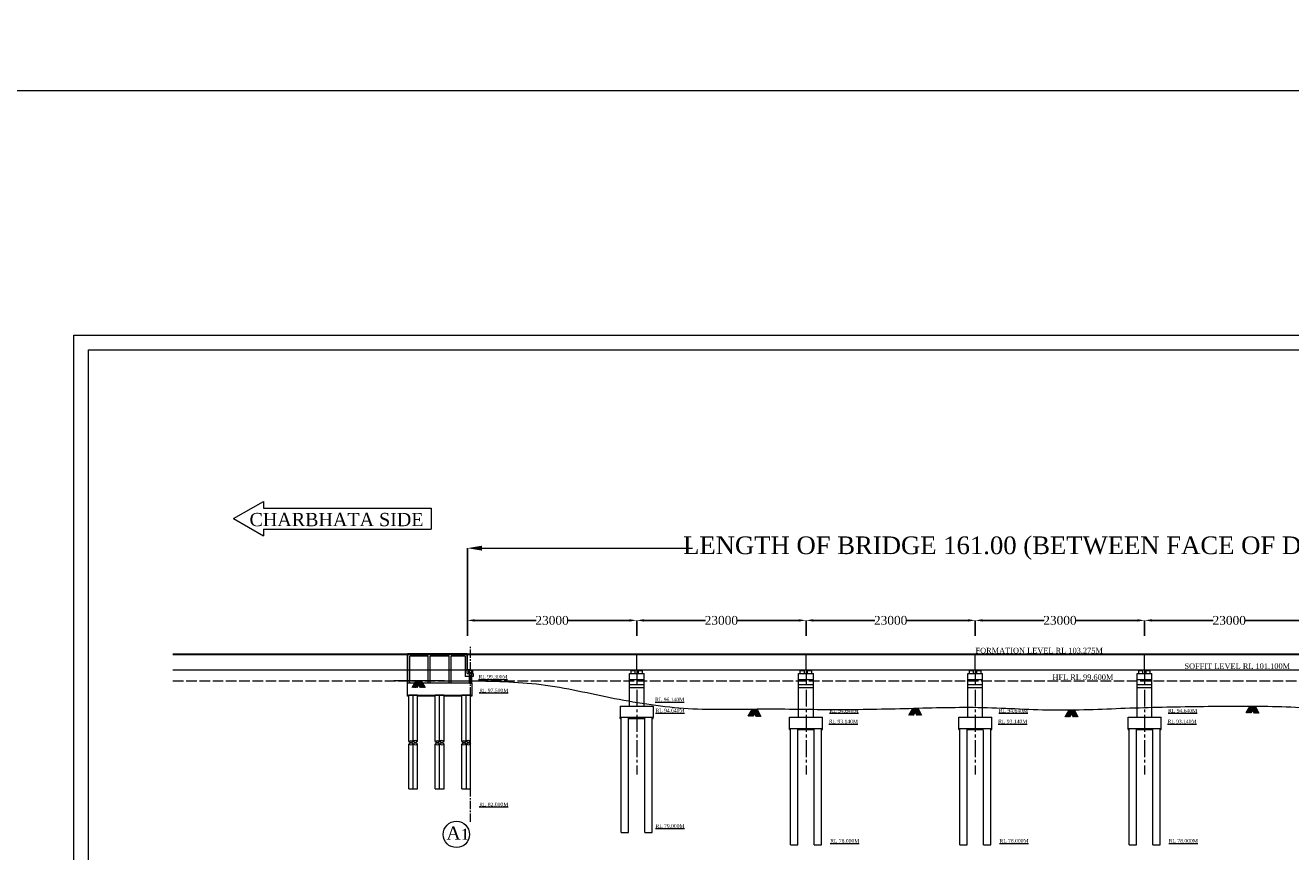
# Model space of a CAD drawing. Header units: millimetres. Extents: x -20950785 to 389010297, y -11535949 to 14056629.
# Tile 150 of 256: x 11985366 to 12157276, y -1498957 to -1386623. Entities that reach past the tile are written whole.
import ezdxf

# ---------------------------------------------------------------- set-up
doc = ezdxf.new("R2010")
doc.units = ezdxf.units.MM
doc.header["$LTSCALE"] = 60
doc.header["$MEASUREMENT"] = 0
doc.linetypes.add('ACAD_ISO02W100', pattern=[15, 12, -3])
doc.linetypes.add('CENTER2', pattern=[28.575, 19.05, -3.175, 3.175, -3.175])
doc.layers.add('TEXT', color=7, linetype='Continuous')
doc.styles.add('PDF Arial Bold', font='times.ttf')
doc.styles.add('style1', font='txt.shx', dxfattribs={"height": 1})
doc.dimstyles.get("Standard").update_dxf_attribs({"dimtxt": 400, "dimasz": 215, "dimexe": 0.18, "dimexo": 0.0625, "dimgap": 0.09, "dimtad": 0, "dimtih": 1, "dimtoh": 1, "dimdec": 0, "dimzin": 4, "dimdsep": 46, "dimtxsty": 'Standard', "dimblk": 'OPEN90', "dimcen": 0, "dimadec": 0, "dimazin": 1, "dimtfac": 1, "dimtdec": 0, "dimtix": 1, "dimtofl": 0, "dimtmove": 0, "dimatfit": 3, "dimldrblk": 'OPEN30', "dimfxl": 1, "dimtolj": 1, "dimtzin": 0, "dimarcsym": 0})

# ---------------------------------------------------------------- blocks, each defined once
blk = doc.blocks.new('*D666')
at = {"color": 0, "linetype": 'Continuous', "lineweight": -2, "ltscale": 2, "transparency": 16777216}
for p, q in [((12045428, -1469634), (12045428, -1457696)), ((12206428, -1469879), (12206428, -1457696))]:
    blk.add_line(p, q, dxfattribs=at)
at = {"color": 0, "linetype": 'Continuous', "lineweight": 0, "ltscale": 2, "transparency": 16777216}
for p, q in [((12047428, -1457696), (12075986, -1457696)), ((12204428, -1457696), (12175870, -1457696))]:
    blk.add_line(p, q, dxfattribs=at)
at = {"color": 0, "linetype": 'Continuous', "lineweight": 9, "ltscale": 2, "transparency": 16777216}
for points in [[(12047428, -1457362), (12047428, -1458029), (12045428, -1457696)], [(12204428, -1457362), (12204428, -1458029), (12206428, -1457696)]]:
    blk.add_solid(points, dxfattribs=at)
at = {"layer": 'Defpoints', "color": 0, "linetype": 'Continuous', "lineweight": 9, "ltscale": 2, "transparency": 16777216}
for p in [(12206428, -1457696), (12045428, -1469634), (12206428, -1469879)]:
    blk.add_point(p, dxfattribs=at)
at = {"color": 0, "linetype": 'Continuous', "lineweight": 9, "ltscale": 2, "transparency": 16777216, "insert": (12125928, -1457696), "char_height": 2000, "attachment_point": 5}
blk.add_mtext('\\A1;{\\fTimes New Roman|b0|i0|c0|p18;\\H1.2x;\\C256;LENGTH OF BRIDGE 161.00 (BETWEEN FACE OF DIRT WALL)}', dxfattribs=at)
blk = doc.blocks.new('*D667')
at = {"color": 0, "linetype": 'Continuous', "lineweight": -2, "ltscale": 2, "transparency": 16777216}
for p, q in [((12045428, -1469634), (12045428, -1467516)), ((12046428, -1467516), (12054764, -1467516)), ((12067428, -1467516), (12059092, -1467516)), ((12068428, -1468982), (12068428, -1467516))]:
    blk.add_line(p, q, dxfattribs=at)
at = {"color": 0, "linetype": 'Continuous', "lineweight": 9, "ltscale": 2, "transparency": 16777216}
for points in [[(12046428, -1467349), (12046428, -1467682), (12045428, -1467516)], [(12067428, -1467349), (12067428, -1467682), (12068428, -1467516)]]:
    blk.add_solid(points, dxfattribs=at)
at = {"layer": 'Defpoints', "color": 0, "linetype": 'Continuous', "lineweight": 9, "ltscale": 2, "transparency": 16777216}
for p in [(12068428, -1467516), (12045428, -1469634), (12068428, -1468982)]:
    blk.add_point(p, dxfattribs=at)
at = {"color": 0, "linetype": 'Continuous', "lineweight": 9, "ltscale": 2, "transparency": 16777216, "insert": (12056928, -1467516), "char_height": 1000, "attachment_point": 5}
blk.add_mtext('\\A1;{\\fTimes New Roman|b0|i0|c0|p18;\\H1.2x;\\C256;23000 }', dxfattribs=at)
blk = doc.blocks.new('*D668')
at = {"color": 0, "linetype": 'Continuous', "lineweight": -2, "ltscale": 2, "transparency": 16777216}
for p, q in [((12068428, -1469634), (12068428, -1467516)), ((12069428, -1467516), (12077764, -1467516)), ((12090428, -1467516), (12082092, -1467516)), ((12091428, -1468982), (12091428, -1467516))]:
    blk.add_line(p, q, dxfattribs=at)
at = {"color": 0, "linetype": 'Continuous', "lineweight": 9, "ltscale": 2, "transparency": 16777216}
for points in [[(12069428, -1467349), (12069428, -1467682), (12068428, -1467516)], [(12090428, -1467349), (12090428, -1467682), (12091428, -1467516)]]:
    blk.add_solid(points, dxfattribs=at)
at = {"layer": 'Defpoints', "color": 0, "linetype": 'Continuous', "lineweight": 9, "ltscale": 2, "transparency": 16777216}
for p in [(12091428, -1467516), (12068428, -1469634), (12091428, -1468982)]:
    blk.add_point(p, dxfattribs=at)
at = {"color": 0, "linetype": 'Continuous', "lineweight": 9, "ltscale": 2, "transparency": 16777216, "insert": (12079928, -1467516), "char_height": 1000, "attachment_point": 5}
blk.add_mtext('\\A1;{\\fTimes New Roman|b0|i0|c0|p18;\\H1.2x;\\C256;23000 }', dxfattribs=at)
blk = doc.blocks.new('*D669')
at = {"color": 0, "linetype": 'Continuous', "lineweight": -2, "ltscale": 2, "transparency": 16777216}
for p, q in [((12091428, -1469634), (12091428, -1467516)), ((12092428, -1467516), (12100764, -1467516)), ((12113428, -1467516), (12105092, -1467516)), ((12114428, -1468982), (12114428, -1467516))]:
    blk.add_line(p, q, dxfattribs=at)
at = {"color": 0, "linetype": 'Continuous', "lineweight": 9, "ltscale": 2, "transparency": 16777216}
for points in [[(12092428, -1467349), (12092428, -1467682), (12091428, -1467516)], [(12113428, -1467349), (12113428, -1467682), (12114428, -1467516)]]:
    blk.add_solid(points, dxfattribs=at)
at = {"layer": 'Defpoints', "color": 0, "linetype": 'Continuous', "lineweight": 9, "ltscale": 2, "transparency": 16777216}
for p in [(12114428, -1467516), (12091428, -1469634), (12114428, -1468982)]:
    blk.add_point(p, dxfattribs=at)
at = {"color": 0, "linetype": 'Continuous', "lineweight": 9, "ltscale": 2, "transparency": 16777216, "insert": (12102928, -1467516), "char_height": 1000, "attachment_point": 5}
blk.add_mtext('\\A1;{\\fTimes New Roman|b0|i0|c0|p18;\\H1.2x;\\C256;23000 }', dxfattribs=at)
blk = doc.blocks.new('*D670')
at = {"color": 0, "linetype": 'Continuous', "lineweight": -2, "ltscale": 2, "transparency": 16777216}
for p, q in [((12114428, -1469634), (12114428, -1467516)), ((12115428, -1467516), (12123764, -1467516)), ((12136428, -1467516), (12128092, -1467516)), ((12137428, -1468982), (12137428, -1467516))]:
    blk.add_line(p, q, dxfattribs=at)
at = {"color": 0, "linetype": 'Continuous', "lineweight": 9, "ltscale": 2, "transparency": 16777216}
for points in [[(12115428, -1467349), (12115428, -1467682), (12114428, -1467516)], [(12136428, -1467349), (12136428, -1467682), (12137428, -1467516)]]:
    blk.add_solid(points, dxfattribs=at)
at = {"layer": 'Defpoints', "color": 0, "linetype": 'Continuous', "lineweight": 9, "ltscale": 2, "transparency": 16777216}
for p in [(12137428, -1467516), (12114428, -1469634), (12137428, -1468982)]:
    blk.add_point(p, dxfattribs=at)
at = {"color": 0, "linetype": 'Continuous', "lineweight": 9, "ltscale": 2, "transparency": 16777216, "insert": (12125928, -1467516), "char_height": 1000, "attachment_point": 5}
blk.add_mtext('\\A1;{\\fTimes New Roman|b0|i0|c0|p18;\\H1.2x;\\C256;23000 }', dxfattribs=at)
blk = doc.blocks.new('*D671')
at = {"color": 0, "linetype": 'Continuous', "lineweight": -2, "ltscale": 2, "transparency": 16777216}
for p, q in [((12137428, -1469634), (12137428, -1467516)), ((12138428, -1467516), (12146764, -1467516)), ((12159428, -1467516), (12151092, -1467516)), ((12160428, -1468982), (12160428, -1467516))]:
    blk.add_line(p, q, dxfattribs=at)
at = {"color": 0, "linetype": 'Continuous', "lineweight": 9, "ltscale": 2, "transparency": 16777216}
for points in [[(12138428, -1467349), (12138428, -1467682), (12137428, -1467516)], [(12159428, -1467349), (12159428, -1467682), (12160428, -1467516)]]:
    blk.add_solid(points, dxfattribs=at)
at = {"layer": 'Defpoints', "color": 0, "linetype": 'Continuous', "lineweight": 9, "ltscale": 2, "transparency": 16777216}
for p in [(12160428, -1467516), (12137428, -1469634), (12160428, -1468982)]:
    blk.add_point(p, dxfattribs=at)
at = {"color": 0, "linetype": 'Continuous', "lineweight": 9, "ltscale": 2, "transparency": 16777216, "insert": (12148928, -1467516), "char_height": 1000, "attachment_point": 5}
blk.add_mtext('\\A1;{\\fTimes New Roman|b0|i0|c0|p18;\\H1.2x;\\C256;23000 }', dxfattribs=at)

msp = doc.modelspace()

# ---------------------------------------------------------------- hatches: boundary and pattern name
at = {"linetype": 'Continuous', "lineweight": 9, "ltscale": 2}
h = msp.add_hatch(dxfattribs=at)
h.set_pattern_fill('ANSI31')
h.set_pattern_definition([(45, (-24322.12077, 243431.41789), (-0.0883883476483, 0.0883883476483), [])])
h.paths.add_polyline_path([(12045858.05, -1474230.02), (12045683.05, -1474230.02), (12045683.05, -1474310.02), (12045858.05, -1474310.02)])
h.paths.add_polyline_path([(12046033.05, -1474230.02), (12045858.05, -1474230.02), (12045858.05, -1474310.02), (12046033.05, -1474310.02)])
h = msp.add_hatch(dxfattribs=at)
h.set_pattern_fill('ANSI31')
h.set_pattern_definition([(45, (1720313.05397, -406823.09052), (-0.0883883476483, 0.0883883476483), [])])
h.paths.add_polyline_path([(12068103.05, -1474230.02), (12067753.05, -1474230.02), (12067753.05, -1474310.02), (12068103.05, -1474310.02)])
h = msp.add_hatch(dxfattribs=at)
h.set_pattern_fill('ANSI31')
h.set_pattern_definition([(45, (1721313.05397, -406823.09052), (-0.0883883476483, 0.0883883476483), [])])
h.paths.add_polyline_path([(12069103.05, -1474230.02), (12068753.05, -1474230.02), (12068753.05, -1474310.02), (12069103.05, -1474310.02)])
h = msp.add_hatch(dxfattribs=at)
h.set_pattern_fill('ANSI31')
h.set_pattern_definition([(45, (1743313.05397, -406823.09052), (-0.0883883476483, 0.0883883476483), [])])
h.paths.add_polyline_path([(12091103.05, -1474230.02), (12090753.05, -1474230.02), (12090753.05, -1474310.02), (12091103.05, -1474310.02)])
h = msp.add_hatch(dxfattribs=at)
h.set_pattern_fill('ANSI31')
h.set_pattern_definition([(45, (1744313.05397, -406823.09052), (-0.0883883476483, 0.0883883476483), [])])
h.paths.add_polyline_path([(12092103.05, -1474230.02), (12091753.05, -1474230.02), (12091753.05, -1474310.02), (12092103.05, -1474310.02)])
h = msp.add_hatch(dxfattribs=at)
h.set_pattern_fill('ANSI31')
h.set_pattern_definition([(45, (1766313.05397, -406823.09052), (-0.0883883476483, 0.0883883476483), [])])
h.paths.add_polyline_path([(12114103.05, -1474230.02), (12113753.05, -1474230.02), (12113753.05, -1474310.02), (12114103.05, -1474310.02)])
h = msp.add_hatch(dxfattribs=at)
h.set_pattern_fill('ANSI31')
h.set_pattern_definition([(45, (1767313.05397, -406823.09052), (-0.0883883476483, 0.0883883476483), [])])
h.paths.add_polyline_path([(12115103.05, -1474230.02), (12114753.05, -1474230.02), (12114753.05, -1474310.02), (12115103.05, -1474310.02)])
h = msp.add_hatch(dxfattribs=at)
h.set_pattern_fill('ANSI31')
h.set_pattern_definition([(45, (1789313.05397, -406823.09052), (-0.0883883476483, 0.0883883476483), [])])
h.paths.add_polyline_path([(12137103.05, -1474230.02), (12136753.05, -1474230.02), (12136753.05, -1474310.02), (12137103.05, -1474310.02)])
h = msp.add_hatch(dxfattribs=at)
h.set_pattern_fill('ANSI31')
h.set_pattern_definition([(45, (1790313.05397, -406823.09052), (-0.0883883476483, 0.0883883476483), [])])
h.paths.add_polyline_path([(12138103.05, -1474230.02), (12137753.05, -1474230.02), (12137753.05, -1474310.02), (12138103.05, -1474310.02)])
at = {"linetype": 'Continuous', "lineweight": 9}
h = msp.add_hatch(dxfattribs=at)
h.set_pattern_fill('AR-CONC', scale=25, style=0)
h.set_pattern_definition([(50, (12027286.03, -1521783.05), (179.31505, -15.68803), [18.75, -206.25]), (355, (12027286.03, -1521783.05), (-34.6878, 188.048), [15, -165]), (100.4514, (12027300.97, -1521784.35), (144.62735, 172.3599), [15.93505, -175.2855]), (46.1842, (12027286.03, -1521733.05), (266.8103, -41.3798), [28.125, -309.375]), (96.6356, (12027308.26, -1521736.5), (233.6657, 243.5295), [23.9026, -262.9282]), (351.1842, (12027286.03, -1521733.05), (233.6655, 243.5297), [22.5, -247.5]), (21, (12027311.03, -1521745.55), (149.22676, -100.6547), [18.75, -206.25]), (326, (12027311.03, -1521745.55), (60.8288, 181.2875), [15, -165]), (71.4514, (12027323.46, -1521753.93), (210.05566, 80.6326), [15.93505, -175.2855]), (37.5, (12027286.03, -1521783.047), (3.03996, 83.22346), [0, -163, 0, -167.5, 0, -165.625]), (7.5, (12027286.03, -1521783.05), (65.76738, 98.60293), [0, -95.5, 0, -159.25, 0, -63.125]), (327.5, (12027230.28, -1521783.047), (133.45561, -5.63872), [0, -62.5, 0, -195, 0, -258.75]), (317.5, (12027205.28, -1521783.05), (145.79654, 25.02625), [0, -81.25, 0, -129.5, 0, -183.75])])
h.paths.add_polyline_path([(12041058.05, -1477730.02), (12038658.05, -1477730.02), (12038658.05, -1477830.02), (12041058.05, -1477830.02)])
h.paths.add_polyline_path([(12037458.05, -1477730.02), (12037308.05, -1477730.02), (12037308.05, -1477830.02), (12037458.05, -1477830.02)])
h.paths.add_polyline_path([(12044658.05, -1477730.02), (12042258.05, -1477730.02), (12042258.05, -1477830.02), (12044658.05, -1477830.02)])
h.paths.add_polyline_path([(12046008.05, -1477730.02), (12045858.05, -1477730.02), (12045858.05, -1477830.02), (12046008.05, -1477830.02)])

# ---------------------------------------------------------------- linework, layer by layer
for p, q in [((12013665.1, -1453684.06), (12017734.93, -1451334.34)), ((12017734.93, -1451334.34), (12017734.93, -1452244.06)), ((12017734.93, -1452244.06), (12040526.59, -1452244.06)), ((12013665.1, -1453684.06), (12017734.93, -1456033.77)), ((12017734.93, -1455124.06), (12040526.59, -1455124.06)), ((12017734.93, -1455124.06), (12017734.93, -1456033.77)), ((12067428.05, -1474730.02), (12069428.05, -1474730.02)), ((12067428.05, -1476230.02), (12067428.05, -1474730.02)), ((12067653.05, -1474730.02), (12067653.05, -1474310.02)), ((12068103.05, -1474310.02), (12068103.05, -1474230.02)), ((12068203.05, -1474730.02), (12068203.05, -1474310.02)), ((12068653.05, -1474730.02), (12068653.05, -1474310.02)), ((12069103.05, -1474310.02), (12069103.05, -1474230.02)), ((12069203.05, -1474730.02), (12069203.05, -1474310.02)), ((12069428.05, -1476230.02), (12069428.05, -1474730.02)), ((12090428.05, -1474730.02), (12092428.05, -1474730.02)), ((12090428.05, -1476230.02), (12090428.05, -1474730.02)), ((12090653.05, -1474730.02), (12090653.05, -1474310.02)), ((12091103.05, -1474310.02), (12091103.05, -1474230.02)), ((12091203.05, -1474730.02), (12091203.05, -1474310.02)), ((12091653.05, -1474730.02), (12091653.05, -1474310.02)), ((12092103.05, -1474310.02), (12092103.05, -1474230.02)), ((12092203.05, -1474730.02), (12092203.05, -1474310.02)), ((12092428.05, -1476230.02), (12092428.05, -1474730.02)), ((12113428.05, -1474730.02), (12115428.05, -1474730.02)), ((12113428.05, -1476230.02), (12113428.05, -1474730.02)), ((12113653.05, -1474730.02), (12113653.05, -1474310.02)), ((12114103.05, -1474310.02), (12114103.05, -1474230.02)), ((12114203.05, -1474730.02), (12114203.05, -1474310.02)), ((12114653.05, -1474730.02), (12114653.05, -1474310.02)), ((12115103.05, -1474310.02), (12115103.05, -1474230.02)), ((12115203.05, -1474730.02), (12115203.05, -1474310.02)), ((12115428.05, -1476230.02), (12115428.05, -1474730.02)), ((12136428.05, -1474730.02), (12138428.05, -1474730.02)), ((12136428.05, -1476230.02), (12136428.05, -1474730.02)), ((12136653.05, -1474730.02), (12136653.05, -1474310.02)), ((12137103.05, -1474310.02), (12137103.05, -1474230.02)), ((12137203.05, -1474730.02), (12137203.05, -1474310.02)), ((12137653.05, -1474730.02), (12137653.05, -1474310.02)), ((12138103.05, -1474310.02), (12138103.05, -1474230.02)), ((12138203.05, -1474730.02), (12138203.05, -1474310.02)), ((12138428.05, -1476230.02), (12138428.05, -1474730.02)), ((12067428.05, -1475530.02), (12069428.05, -1475530.02)), ((12067428.05, -1476230.02), (12069428.05, -1476230.02)), ((12067428.05, -1476630.02), (12069428.05, -1476630.02)), ((12090428.05, -1475530.02), (12092428.05, -1475530.02)), ((12090428.05, -1476230.02), (12092428.05, -1476230.02)), ((12090428.05, -1476630.02), (12092428.05, -1476630.02)), ((12113428.05, -1475530.02), (12115428.05, -1475530.02)), ((12113428.05, -1476230.02), (12115428.05, -1476230.02)), ((12113428.05, -1476630.02), (12115428.05, -1476630.02)), ((12136428.05, -1475530.02), (12138428.05, -1475530.02)), ((12136428.05, -1476230.02), (12138428.05, -1476230.02)), ((12136428.05, -1476630.02), (12138428.05, -1476630.02)), ((12066328.05, -1496330.02), (12066328.05, -1480690.02)), ((12067328.05, -1496330.02), (12067328.05, -1480690.02)), ((12069528.05, -1496330.02), (12069528.05, -1480690.02)), ((12070528.05, -1496330.02), (12070528.05, -1480690.02)), ((12089178.05, -1482190.02), (12089178.05, -1480690.02)), ((12093678.05, -1482190.02), (12093678.05, -1480690.02)), ((12112178.05, -1482190.02), (12112178.05, -1480690.02)), ((12116678.05, -1482190.02), (12116678.05, -1480690.02)), ((12135178.05, -1482190.02), (12135178.05, -1480690.02)), ((12139678.05, -1482190.02), (12139678.05, -1480690.02)), ((12089328.05, -1498030.02), (12089328.05, -1482190.02)), ((12090328.05, -1498030.02), (12090328.05, -1482190.02)), ((12092528.05, -1498030.02), (12092528.05, -1482190.02)), ((12093528.05, -1498030.02), (12093528.05, -1482190.02)), ((12112328.05, -1498030.02), (12112328.05, -1482190.02)), ((12113328.05, -1498030.02), (12113328.05, -1482190.02)), ((12115528.05, -1498030.02), (12115528.05, -1482490.02)), ((12116528.05, -1498030.02), (12116528.05, -1482190.02)), ((12135328.05, -1498030.02), (12135328.05, -1482190.02)), ((12136328.05, -1498030.02), (12136328.05, -1482190.02)), ((12138528.05, -1498030.02), (12138528.05, -1482190.02)), ((12139528.05, -1498030.02), (12139528.05, -1482190.02))]:
    msp.add_line(p, q, dxfattribs=at)
at = {"color": 7, "linetype": 'Continuous', "lineweight": 9, "ltscale": 2}
for p, q in [((12040526.59, -1452244.06), (12040526.59, -1455124.06)), ((12005428.05, -1472055.02), (12245428.05, -1472055.02)), ((12005428.05, -1472130.02), (12245428.05, -1472130.02)), ((12045408.05, -1472130.02), (12045408.05, -1472055.02)), ((12045428.05, -1472130.02), (12045428.05, -1472055.02)), ((12045428.05, -1472130.02), (12045428.05, -1472055.02)), ((12045448.05, -1472130.02), (12045448.05, -1472055.02)), ((12045448.05, -1474230.02), (12045448.05, -1472130.02)), ((12068408.05, -1472130.02), (12068408.05, -1472055.02)), ((12068428.05, -1472130.02), (12068428.05, -1472055.02)), ((12068428.05, -1474230.02), (12068428.05, -1472130.02)), ((12068448.05, -1472130.02), (12068448.05, -1472055.02)), ((12091408.05, -1472130.02), (12091408.05, -1472055.02)), ((12091428.05, -1472130.02), (12091428.05, -1472055.02)), ((12091428.05, -1474230.02), (12091428.05, -1472130.02)), ((12091448.05, -1472130.02), (12091448.05, -1472055.02)), ((12114408.05, -1472130.02), (12114408.05, -1472055.02)), ((12114428.05, -1472130.02), (12114428.05, -1472055.02)), ((12114428.05, -1474230.02), (12114428.05, -1472130.02)), ((12114448.05, -1472130.02), (12114448.05, -1472055.02)), ((12137408.05, -1472130.02), (12137408.05, -1472055.02)), ((12137428.05, -1472130.02), (12137428.05, -1472055.02)), ((12137428.05, -1474230.02), (12137428.05, -1472130.02)), ((12137448.05, -1472130.02), (12137448.05, -1472055.02)), ((12005428.05, -1474230.02), (12245428.05, -1474230.02)), ((12045883.05, -1474230.02), (12045533.05, -1474230.02)), ((12045883.05, -1474230.02), (12045533.05, -1474230.02)), ((12045683.05, -1474230.02), (12046033.05, -1474230.02)), ((12045683.05, -1474230.02), (12045683.05, -1474310.02)), ((12046033.05, -1474230.02), (12046033.05, -1474310.02)), ((12067653.05, -1474310.02), (12068203.05, -1474310.02)), ((12067753.05, -1474310.02), (12067753.05, -1474230.02)), ((12067753.05, -1474230.02), (12068103.05, -1474230.02)), ((12068103.05, -1474230.02), (12068753.05, -1474230.02)), ((12068653.05, -1474310.02), (12069203.05, -1474310.02)), ((12068753.05, -1474310.02), (12068753.05, -1474230.02)), ((12068753.05, -1474230.02), (12069103.05, -1474230.02)), ((12090653.05, -1474310.02), (12091203.05, -1474310.02)), ((12090753.05, -1474310.02), (12090753.05, -1474230.02)), ((12090753.05, -1474230.02), (12091103.05, -1474230.02)), ((12091653.05, -1474310.02), (12092203.05, -1474310.02)), ((12091753.05, -1474310.02), (12091753.05, -1474230.02)), ((12091753.05, -1474230.02), (12092103.05, -1474230.02)), ((12113653.05, -1474310.02), (12114203.05, -1474310.02)), ((12113753.05, -1474310.02), (12113753.05, -1474230.02)), ((12113753.05, -1474230.02), (12114103.05, -1474230.02)), ((12114653.05, -1474310.02), (12115203.05, -1474310.02)), ((12114753.05, -1474310.02), (12114753.05, -1474230.02)), ((12114753.05, -1474230.02), (12115103.05, -1474230.02)), ((12136653.05, -1474310.02), (12137203.05, -1474310.02)), ((12136753.05, -1474310.02), (12136753.05, -1474230.02)), ((12136753.05, -1474230.02), (12137103.05, -1474230.02)), ((12137653.05, -1474310.02), (12138203.05, -1474310.02)), ((12137753.05, -1474310.02), (12137753.05, -1474230.02)), ((12137753.05, -1474230.02), (12138103.05, -1474230.02)), ((12046008.05, -1476030.02), (12046008.05, -1477730.02)), ((12067428.05, -1479190.02), (12067428.05, -1476230.02)), ((12069428.05, -1479190.02), (12069428.05, -1476230.02)), ((12090428.05, -1480690.02), (12090428.05, -1476230.02)), ((12092428.05, -1480690.02), (12092428.05, -1476230.02)), ((12113428.05, -1480690.02), (12113428.05, -1476230.02)), ((12115428.05, -1480690.02), (12115428.05, -1476230.02)), ((12136428.05, -1480690.02), (12136428.05, -1476230.02)), ((12138428.05, -1480690.02), (12138428.05, -1476230.02)), ((12066178.05, -1479190.02), (12070678.05, -1479190.02)), ((12066178.05, -1479190.02), (12066178.05, -1480690.02)), ((12070678.05, -1479190.02), (12070678.05, -1480690.02)), ((12066178.05, -1480690.02), (12070678.05, -1480690.02)), ((12066178.05, -1480840.02), (12066178.05, -1480690.02)), ((12066178.05, -1480840.02), (12066328.05, -1480840.02)), ((12067328.05, -1480840.02), (12069528.05, -1480840.02)), ((12070528.05, -1480840.02), (12070678.05, -1480840.02)), ((12070678.05, -1480840.02), (12070678.05, -1480690.02)), ((12089178.05, -1480690.02), (12093678.05, -1480690.02)), ((12112178.05, -1480690.02), (12116678.05, -1480690.02)), ((12135178.05, -1480690.02), (12139678.05, -1480690.02)), ((12089178.05, -1482190.02), (12093678.05, -1482190.02)), ((12089178.05, -1482340.02), (12089178.05, -1482190.02)), ((12089178.05, -1482340.02), (12089328.05, -1482340.02)), ((12090328.05, -1482340.02), (12092528.05, -1482340.02)), ((12093528.05, -1482340.02), (12093678.05, -1482340.02)), ((12093678.05, -1482340.02), (12093678.05, -1482190.02)), ((12112178.05, -1482190.02), (12116678.05, -1482190.02)), ((12112178.05, -1482340.02), (12112178.05, -1482190.02)), ((12112178.05, -1482340.02), (12112328.05, -1482340.02)), ((12113328.05, -1482340.02), (12115528.05, -1482340.02)), ((12116528.05, -1482340.02), (12116678.05, -1482340.02)), ((12116678.05, -1482340.02), (12116678.05, -1482190.02)), ((12135178.05, -1482190.02), (12139678.05, -1482190.02)), ((12135178.05, -1482340.02), (12135178.05, -1482190.02)), ((12135178.05, -1482340.02), (12135328.05, -1482340.02)), ((12136328.05, -1482340.02), (12138528.05, -1482340.02)), ((12139528.05, -1482340.02), (12139678.05, -1482340.02)), ((12139678.05, -1482340.02), (12139678.05, -1482190.02)), ((12037458.05, -1490413.76), (12038658.05, -1490413.76)), ((12041058.05, -1490413.76), (12042258.05, -1490413.76)), ((12044658.05, -1490413.76), (12045858.05, -1490413.76)), ((12066328.05, -1496330.02), (12067328.05, -1496330.02)), ((12069528.05, -1496330.02), (12070528.05, -1496330.02)), ((12089328.05, -1498030.02), (12090328.05, -1498030.02)), ((12092528.05, -1498030.02), (12093528.05, -1498030.02)), ((12112328.05, -1498030.02), (12113328.05, -1498030.02)), ((12115528.05, -1498030.02), (12116528.05, -1498030.02)), ((12135328.05, -1498030.02), (12136328.05, -1498030.02)), ((12138528.05, -1498030.02), (12139528.05, -1498030.02))]:
    msp.add_line(p, q, dxfattribs=at)
at = {"linetype": 'CENTER2', "lineweight": 9}
msp.add_line((12045858.05, -1494901.58), (12045858.05, -1471111.08), dxfattribs=at)
at = {"color": 7, "linetype": 'Continuous', "lineweight": 9}
for p, q in [((12045108.05, -1472055.02), (12037308.05, -1472055.02)), ((12037308.05, -1472055.02), (12037308.05, -1472130.02)), ((12037308.05, -1472130.02), (12037308.05, -1476030.02)), ((12037308.05, -1476030.02), (12037308.05, -1472130.02)), ((12040108.05, -1472380.02), (12037608.05, -1472380.02)), ((12037608.05, -1476030.02), (12037608.05, -1472380.02)), ((12037608.05, -1473441.85), (12037608.05, -1472430.02)), ((12040108.05, -1476030.02), (12040108.05, -1472380.02)), ((12042958.05, -1472380.02), (12040358.05, -1472380.02)), ((12040358.05, -1476030.02), (12040358.05, -1472380.02)), ((12042958.05, -1476030.02), (12042958.05, -1472380.02)), ((12045108.05, -1472380.02), (12043208.05, -1472380.02)), ((12043208.05, -1476030.02), (12043208.05, -1472380.02)), ((12045408.05, -1472055.02), (12045108.05, -1472055.02)), ((12045108.05, -1472380.02), (12045108.05, -1475130.02)), ((12045408.05, -1472120.02), (12045408.05, -1472055.02)), ((12045408.05, -1474730.02), (12045408.05, -1472126.85)), ((12045448.05, -1472120.02), (12045448.05, -1472055.02)), ((12037608.05, -1476030.02), (12037608.05, -1473741.85)), ((12045408.05, -1474730.02), (12045783.05, -1474730.02)), ((12046158.05, -1474310.02), (12045558.05, -1474310.02)), ((12045558.05, -1474310.02), (12045558.05, -1474730.02)), ((12045708.05, -1476030.02), (12045708.05, -1474230.02)), ((12045783.05, -1474730.02), (12046208.05, -1474730.02)), ((12046008.05, -1476030.02), (12046008.05, -1474230.02)), ((12046008.05, -1476030.02), (12046008.05, -1474230.02)), ((12046158.05, -1474730.02), (12046158.05, -1474310.02)), ((12046208.05, -1474730.02), (12046208.05, -1475130.02)), ((12037308.05, -1476020.02), (12037608.05, -1476020.02)), ((12046008.05, -1476030.02), (12037308.05, -1476030.02)), ((12046008.05, -1476030.02), (12037308.05, -1476030.02)), ((12037308.05, -1477830.02), (12037308.05, -1476030.02)), ((12039808.05, -1476020.02), (12040108.05, -1476020.02)), ((12042308.05, -1476020.02), (12042608.05, -1476020.02)), ((12044808.05, -1476020.02), (12045108.05, -1476020.02)), ((12046208.05, -1475130.02), (12045108.05, -1475130.02)), ((12045708.05, -1476030.02), (12046008.05, -1476030.02)), ((12046008.05, -1477730.02), (12037308.05, -1477730.02)), ((12037308.05, -1477791.92), (12037308.05, -1477830.02)), ((12037458.05, -1477830.02), (12037308.05, -1477830.02)), ((12038658.05, -1477680.02), (12037458.05, -1477680.02)), ((12037458.05, -1483979.71), (12037458.05, -1477680.02)), ((12038658.05, -1483979.71), (12038658.05, -1477680.02)), ((12041058.05, -1477830.02), (12038658.05, -1477830.02)), ((12042258.05, -1477680.02), (12041058.05, -1477680.02)), ((12042258.05, -1477680.02), (12042258.05, -1477790.04)), ((12042258.05, -1483962.23), (12042258.05, -1477730.02)), ((12044658.05, -1477830.02), (12042258.05, -1477830.02)), ((12045858.05, -1477680.02), (12044658.05, -1477680.02)), ((12044658.05, -1483970.56), (12044658.05, -1477680.02)), ((12045858.05, -1483970.56), (12045858.05, -1477680.02)), ((12046008.05, -1477830.02), (12045858.05, -1477830.02)), ((12046008.05, -1477730.02), (12046008.05, -1477830.02)), ((12041658.05, -1482680.02), (12041658.05, -1481480.02)), ((12037458.05, -1490413.76), (12037458.05, -1484321.26)), ((12038658.05, -1490413.76), (12038658.05, -1484321.26)), ((12041058.05, -1490413.76), (12041058.05, -1484321.26)), ((12042258.05, -1490413.76), (12042258.05, -1484321.26)), ((12044658.05, -1490413.76), (12044658.05, -1484321.26)), ((12045858.05, -1490413.76), (12045858.05, -1484321.26)), ((12045858.05, -1488944.58), (12045858.05, -1488673.78))]:
    msp.add_line(p, q, dxfattribs=at)
at = {"linetype": 'CENTER2', "lineweight": 9, "ltscale": 2}
for p, q in [((12068428.05, -1474230.02), (12068428.05, -1476230.02)), ((12091428.05, -1474230.02), (12091428.05, -1476230.02)), ((12114428.05, -1474230.02), (12114428.05, -1476230.02)), ((12137428.05, -1474230.02), (12137428.05, -1476230.02)), ((12068428.05, -1476945.04), (12068428.05, -1488459.82)), ((12091428.05, -1476945.04), (12091428.05, -1488459.82)), ((12114428.05, -1476945.04), (12114428.05, -1488459.82)), ((12137428.05, -1476945.04), (12137428.05, -1488459.82))]:
    msp.add_line(p, q, dxfattribs=at)
at = {"color": 7, "linetype": 'ACAD_ISO02W100', "lineweight": 9, "ltscale": 2}
msp.add_line((12005428.05, -1475730.02), (12245428.05, -1475730.02), dxfattribs=at)
at = {"color": 7, "linetype": 'Continuous', "lineweight": 9, "ltscale": 20}
msp.add_line((12041058.05, -1483975.13), (12041058.05, -1477680.02), dxfattribs=at)
at = {"linetype": 'Continuous', "lineweight": 9, "ltscale": 2}
for p, q in [((12089328.05, -1498030.02), (12089328.05, -1497165.15)), ((12112328.05, -1498030.02), (12112328.05, -1497165.15)), ((12135328.05, -1498030.02), (12135328.05, -1497165.15))]:
    msp.add_line(p, q, dxfattribs=at)
at = {"color": 7, "linetype": 'Continuous', "lineweight": 9, "ltscale": 2}
for points in [[(11869702, -1395468.5), (12563551.5, -1395468.5), (12563551.5, -1853200), (11869702, -1853200)], [(11991969.5, -1428738.8), (12329345.7, -1428738.8), (12329345.7, -1668785), (11991969.5, -1668785)], [(11993969.5, -1430738.8), (12327345.7, -1430738.8), (12327345.7, -1666785), (11993969.5, -1666785)]]:
    msp.add_lwpolyline(points, close=True, dxfattribs=at)
for points in [[(12037942.57, -1476618.28), (12038487.91, -1475690.42), (12039011.14, -1476633)], [(12037999.04, -1476618.28), (12038544.38, -1475690.42), (12039067.61, -1476633)], [(12038064.29, -1476618.28), (12038609.63, -1475690.42), (12039132.86, -1476633)], [(12038134.97, -1476618.28), (12038680.31, -1475690.42), (12039203.54, -1476633)], [(12038203.85, -1476618.28), (12038749.19, -1475690.42), (12039272.42, -1476633)], [(12038267.28, -1476618.28), (12038812.62, -1475690.42), (12039335.85, -1476633)], [(12038341.59, -1476618.28), (12038886.93, -1475690.42), (12039410.16, -1476633)], [(12038397.78, -1476618.28), (12038943.12, -1475690.42), (12039466.35, -1476633)], [(12038472.09, -1476618.28), (12039017.43, -1475690.42), (12039540.66, -1476633)], [(12038537.34, -1476618.28), (12039082.68, -1475690.42), (12039605.91, -1476633)], [(12038598.96, -1476618.28), (12039144.3, -1475690.42), (12039667.53, -1476633)], [(12083571.69, -1480555.05), (12084117.03, -1479627.19), (12084640.26, -1480569.77)], [(12083628.17, -1480555.05), (12084173.51, -1479627.19), (12084696.74, -1480569.77)], [(12083693.41, -1480555.05), (12084238.75, -1479627.19), (12084761.98, -1480569.77)], [(12083764.1, -1480555.05), (12084309.44, -1479627.19), (12084832.67, -1480569.77)], [(12083832.97, -1480555.05), (12084378.31, -1479627.19), (12084901.54, -1480569.77)], [(12083896.41, -1480555.05), (12084441.75, -1479627.19), (12084964.98, -1480569.77)], [(12083970.72, -1480555.05), (12084516.06, -1479627.19), (12085039.29, -1480569.77)], [(12084026.9, -1480555.05), (12084572.24, -1479627.19), (12085095.48, -1480569.77)], [(12084101.21, -1480555.05), (12084646.55, -1479627.19), (12085169.79, -1480569.77)], [(12084166.46, -1480555.05), (12084711.8, -1479627.19), (12085235.03, -1480569.77)], [(12084228.08, -1480555.05), (12084773.42, -1479627.19), (12085296.66, -1480569.77)], [(12105396.92, -1480375.9), (12105942.26, -1479448.04), (12106465.49, -1480390.63)], [(12105453.39, -1480375.9), (12105998.73, -1479448.04), (12106521.96, -1480390.63)], [(12105518.64, -1480375.9), (12106063.98, -1479448.04), (12106587.21, -1480390.63)], [(12105589.32, -1480375.9), (12106134.66, -1479448.04), (12106657.89, -1480390.63)], [(12105658.2, -1480375.9), (12106203.54, -1479448.04), (12106726.77, -1480390.63)], [(12105721.63, -1480375.9), (12106266.97, -1479448.04), (12106790.2, -1480390.63)], [(12105795.94, -1480375.9), (12106341.28, -1479448.04), (12106864.52, -1480390.63)], [(12105852.13, -1480375.9), (12106397.47, -1479448.04), (12106920.7, -1480390.63)], [(12105926.44, -1480375.9), (12106471.78, -1479448.04), (12106995.01, -1480390.63)], [(12105991.69, -1480375.9), (12106537.03, -1479448.04), (12107060.26, -1480390.63)], [(12106053.31, -1480375.9), (12106598.65, -1479448.04), (12107121.88, -1480390.63)], [(12126635.78, -1480611.61), (12127181.12, -1479683.75), (12127704.35, -1480626.34)], [(12126692.25, -1480611.61), (12127237.59, -1479683.75), (12127760.82, -1480626.34)], [(12126757.5, -1480611.61), (12127302.84, -1479683.75), (12127826.07, -1480626.34)], [(12126828.18, -1480611.61), (12127373.52, -1479683.75), (12127896.76, -1480626.34)], [(12126897.06, -1480611.61), (12127442.4, -1479683.75), (12127965.63, -1480626.34)], [(12126960.49, -1480611.61), (12127505.83, -1479683.75), (12128029.06, -1480626.34)], [(12127034.81, -1480611.61), (12127580.15, -1479683.75), (12128103.38, -1480626.34)], [(12127090.99, -1480611.61), (12127636.33, -1479683.75), (12128159.56, -1480626.34)], [(12127165.3, -1480611.61), (12127710.64, -1479683.75), (12128233.87, -1480626.34)], [(12127230.55, -1480611.61), (12127775.89, -1479683.75), (12128299.12, -1480626.34)], [(12127292.17, -1480611.61), (12127837.51, -1479683.75), (12128360.74, -1480626.34)], [(12151227.55, -1480090.34), (12151772.89, -1479162.48), (12152296.12, -1480105.06)], [(12151284.03, -1480090.34), (12151829.37, -1479162.48), (12152352.6, -1480105.06)], [(12151349.27, -1480090.34), (12151894.61, -1479162.48), (12152417.85, -1480105.06)], [(12151419.96, -1480090.34), (12151965.3, -1479162.48), (12152488.53, -1480105.06)], [(12151488.83, -1480090.34), (12152034.17, -1479162.48), (12152557.4, -1480105.06)], [(12151552.27, -1480090.34), (12152097.61, -1479162.48), (12152620.84, -1480105.06)], [(12151626.58, -1480090.34), (12152171.92, -1479162.48), (12152695.15, -1480105.06)], [(12151682.76, -1480090.34), (12152228.1, -1479162.48), (12152751.34, -1480105.06)], [(12151757.07, -1480090.34), (12152302.41, -1479162.48), (12152825.65, -1480105.06)], [(12151822.32, -1480090.34), (12152367.66, -1479162.48), (12152890.89, -1480105.06)], [(12151883.94, -1480090.34), (12152429.28, -1479162.48), (12152952.52, -1480105.06)]]:
    msp.add_lwpolyline(points, dxfattribs=at)
msp.add_circle((12043927.61, -1496605.41), 1791.87, dxfattribs=at)
at = {"color": 7, "linetype": 'Continuous', "lineweight": 9}
for centre, radius, start, end in [((12037758.05, -1484603.27), 696.1, 64.4707595, 115.5292405), ((12037758.05, -1483585.61), 491.66, 232.3974099, 307.6025901), ((12037758.05, -1484603.95), 412.21, 43.2985883, 136.7014117), ((12037758.05, -1483846.36), 561.72, 237.7187091, 302.2812909), ((12038358.05, -1484257.82), 412.21, 43.2985883, 136.7014117), ((12038358.05, -1483500.24), 561.72, 237.7187091, 302.2812909), ((12038358.05, -1484603.95), 412.21, 43.2985883, 136.7014117), ((12038358.05, -1483846.36), 561.72, 237.7187091, 302.2812909), ((12041358.05, -1484603.27), 696.1, 64.4707595, 115.5292405), ((12041358.05, -1483585.61), 491.66, 232.3974099, 307.6025901), ((12041358.05, -1484603.95), 412.21, 43.2985883, 136.7014117), ((12041358.05, -1483846.36), 561.72, 237.7187091, 302.2812909), ((12041958.05, -1484257.82), 412.21, 43.2985883, 136.7014117), ((12041958.05, -1483500.24), 561.72, 237.7187091, 302.2812909), ((12041958.05, -1484603.95), 412.21, 43.2985883, 136.7014117), ((12041958.05, -1483846.36), 561.72, 237.7187091, 302.2812909), ((12044958.05, -1484603.27), 696.1, 64.4707595, 115.5292405), ((12044958.05, -1483585.61), 491.66, 232.3974099, 307.6025901), ((12044958.05, -1484620.79), 412.21, 43.2985883, 136.7014117), ((12044958.05, -1483863.2), 561.72, 237.7187091, 302.2812909), ((12045558.05, -1484257.82), 412.21, 43.2985883, 136.7014117), ((12045558.05, -1483500.24), 561.72, 237.7187091, 302.2812909), ((12045579, -1484620.79), 412.21, 43.2985883, 136.7014117), ((12045579, -1483863.2), 561.72, 237.7187091, 302.2812909)]:
    msp.add_arc(centre, radius, start, end, dxfattribs=at)
at = {"color": 7, "linetype": 'Continuous', "lineweight": 9, "ltscale": 2}
msp.add_spline([(12035428.05, -1475680.02), (12045428.05, -1475730.02), (12055428.05, -1476230.02), (12065428.05, -1478110.02), (12075428.05, -1479480.02), (12085428.05, -1479550.02), (12095428.05, -1479620.02), (12105428.05, -1479470.02), (12115428.05, -1479350.02), (12125428.05, -1479690.02), (12135428.05, -1479420.02), (12145428.05, -1479200.02), (12155428.05, -1479220.02), (12165428.05, -1479450.02), (12175428.05, -1478900.02), (12185428.05, -1479050.02), (12195428.05, -1478440.02), (12205428.05, -1478525.02), (12215428.05, -1478060.02), (12225428.05, -1475730.02)], degree=3, dxfattribs=at)
at = {"layer": 'TEXT', "color": 7, "linetype": 'Continuous', "lineweight": 9, "ltscale": 1000}
for p, q in [((12038058.05, -1483975.13), (12038058.05, -1477742.92)), ((12041658.05, -1483962.23), (12041658.05, -1477680.02)), ((12041658.05, -1483975.13), (12041658.05, -1477730.02)), ((12041658.05, -1483962.23), (12041658.05, -1477780.02)), ((12045258.05, -1483975.13), (12045258.05, -1477742.92)), ((12038058.05, -1490413.76), (12038058.05, -1484321.26)), ((12041658.05, -1490413.76), (12041658.05, -1484321.26)), ((12045279, -1484338.09), (12045279, -1490413.76))]:
    msp.add_line(p, q, dxfattribs=at)

# ---------------------------------------------------------------- texts
at = {"color": 7, "linetype": 'Continuous', "lineweight": 9, "ltscale": 2, "char_height": 900, "attachment_point": 1, "rotation": 90, "style": 'PDF Arial Bold'}
for insert in [(12044267.37, -1575885.51), (12010267.37, -1577885.51), (12027267.37, -1577885.51), (12061267.37, -1578885.51), (12061495.74, -1621654.51), (12044495.74, -1623654.51), (12010495.74, -1626654.51)]:
    msp.add_mtext_dynamic_manual_height_columns('\\pi1240.70522,t5740.70522;Moderately \\P\\pi690.45288,t5190.45288;Stronge Rock', width=8577.0125, gutter_width=1, heights=[0], dxfattribs=dict(at, insert=insert))
at = {"linetype": 'Continuous', "lineweight": 9, "insert": (12015826.8, -1452906.08), "char_height": 1800, "attachment_point": 1, "style": 'style1'}
msp.add_mtext('{\\fTimes New Roman|b0|i0|c0|p18;CHARBHATA SIDE}', dxfattribs=at)
at = {"linetype": 'Continuous', "lineweight": 9}
for s, insert, char_height, attachment_point in [('{\\fTimes New Roman|b0|i0|c0|p18;FORMATION LEVEL RL 103.275M}', (12114451.8, -1471623.31), 750, 4), ('{\\fTimes New Roman|b0|i0|c0|p18;HFL RL 99.600M}', (12124906.33, -1475241), 750, 4), ('{\\fTimes New Roman|b0|i0|c0|p18;SOFFIT LEVEL RL 101.100M}', (12142838.01, -1473741.51), 750, 4), ('{\\fTimes New Roman|b0|i0|c0|p18;\\H1.2x;A\\H0.83333x;1}', (12042558.11, -1495532.18), 1500, 1)]:
    msp.add_mtext(s, dxfattribs=dict(at, insert=insert, char_height=char_height, attachment_point=attachment_point))
at = {"linetype": 'Continuous', "lineweight": 9, "char_height": 1000, "width": 11580.8407, "attachment_point": 1}
for s, insert in [('{\\fTimes New Roman|b0|i0|c0|p18; \\H0.5x;\\LRL 99.300M}', (12046558.05, -1474930.02)), ('{\\fTimes New Roman|b0|i0|c0|p18; \\H0.5x;\\LRL 97.500M}', (12046652.52, -1476773.97)), ('{\\fTimes New Roman|b0|i0|c0|p18; \\H0.5x;\\LRL 96.140M}', (12070556.36, -1478031.09)), ('{\\fTimes New Roman|b0|i0|c0|p18; \\H0.5x;\\LRL 94.640M}', (12070604.72, -1479515.68)), ('{\\fTimes New Roman|b0|i0|c0|p18; \\H0.5x;\\LRL 94.640M}', (12094243.58, -1479546.08)), ('{\\fTimes New Roman|b0|i0|c0|p18; \\H0.5x;\\LRL 94.640M}', (12117243.58, -1479546.08)), ('{\\fTimes New Roman|b0|i0|c0|p18; \\H0.5x;\\LRL 94.640M}', (12140243.58, -1479546.08)), ('{\\fTimes New Roman|b0|i0|c0|p18; \\H0.5x;\\LRL 93.140M}', (12094160.17, -1481002.2)), ('{\\fTimes New Roman|b0|i0|c0|p18; \\H0.5x;\\LRL 93.140M}', (12117160.17, -1481002.2)), ('{\\fTimes New Roman|b0|i0|c0|p18; \\H0.5x;\\LRL 93.140M}', (12140160.17, -1481002.2)), ('{\\fTimes New Roman|b0|i0|c0|p18; \\H0.5x;\\LRL 82.000M}', (12046652.52, -1492273.97)), ('{\\fTimes New Roman|b0|i0|c0|p18; \\H0.5x;\\LRL 79.000M}', (12070597.97, -1495214.76)), ('{\\fTimes New Roman|b0|i0|c0|p18; \\H0.5x;\\LRL 78.000M}', (12094338.05, -1497230.02)), ('{\\fTimes New Roman|b0|i0|c0|p18; \\H0.5x;\\LRL 78.000M}', (12117338.05, -1497230.02)), ('{\\fTimes New Roman|b0|i0|c0|p18; \\H0.5x;\\LRL 78.000M}', (12140338.05, -1497230.02))]:
    msp.add_mtext(s, dxfattribs=dict(at, insert=insert))

# ---------------------------------------------------------------- dimensions: what is measured, and where the dimension line sits
at = {"color": 7, "linetype": 'Continuous', "lineweight": 9, "ltscale": 2}
for base, p1, p2, text, override, picture, middle in [((12206428.05, -1457695.79), (12045428.05, -1469633.89), (12206428.05, -1469878.82), '{\\fTimes New Roman|b0|i0|c0|p18;\\H1.2x;\\C256;LENGTH OF BRIDGE 161.00 (BETWEEN FACE OF DIRT WALL)}', {"dimtxt": 2000, "dimasz": 2000, "dimfxl": 300, "dimlwd": 0}, '*D666', (12125928.05, -1457695.79)), ((12068428.05, -1467515.74), (12045428.05, -1469633.89), (12068428.05, -1468982.26), '{\\fTimes New Roman|b0|i0|c0|p18;\\H1.2x;\\C256;23000 }', {"dimtxt": 1000, "dimasz": 1000, "dimfxl": 300}, '*D667', (12056928.05, -1467515.74)), ((12091428.05, -1467515.74), (12068428.05, -1469633.89), (12091428.05, -1468982.26), '{\\fTimes New Roman|b0|i0|c0|p18;\\H1.2x;\\C256;23000 }', {"dimtxt": 1000, "dimasz": 1000, "dimfxl": 300}, '*D668', (12079928.05, -1467515.74)), ((12114428.05, -1467515.74), (12091428.05, -1469633.89), (12114428.05, -1468982.26), '{\\fTimes New Roman|b0|i0|c0|p18;\\H1.2x;\\C256;23000 }', {"dimtxt": 1000, "dimasz": 1000, "dimfxl": 300}, '*D669', (12102928.05, -1467515.74)), ((12137428.05, -1467515.74), (12114428.05, -1469633.89), (12137428.05, -1468982.26), '{\\fTimes New Roman|b0|i0|c0|p18;\\H1.2x;\\C256;23000 }', {"dimtxt": 1000, "dimasz": 1000, "dimfxl": 300}, '*D670', (12125928.05, -1467515.74)), ((12160428.05, -1467515.74), (12137428.05, -1469633.89), (12160428.05, -1468982.26), '{\\fTimes New Roman|b0|i0|c0|p18;\\H1.2x;\\C256;23000 }', {"dimtxt": 1000, "dimasz": 1000, "dimfxl": 300}, '*D671', (12148928.05, -1467515.74))]:
    dim = msp.add_linear_dim(base=base, p1=p1, p2=p2, text=text, dimstyle='Standard', override=override, dxfattribs=at)
    dim.commit()
    dim.dimension.update_dxf_attribs({"geometry": picture, "text_midpoint": middle, "dimtype": 160})

doc.saveas('drawing.dxf')
